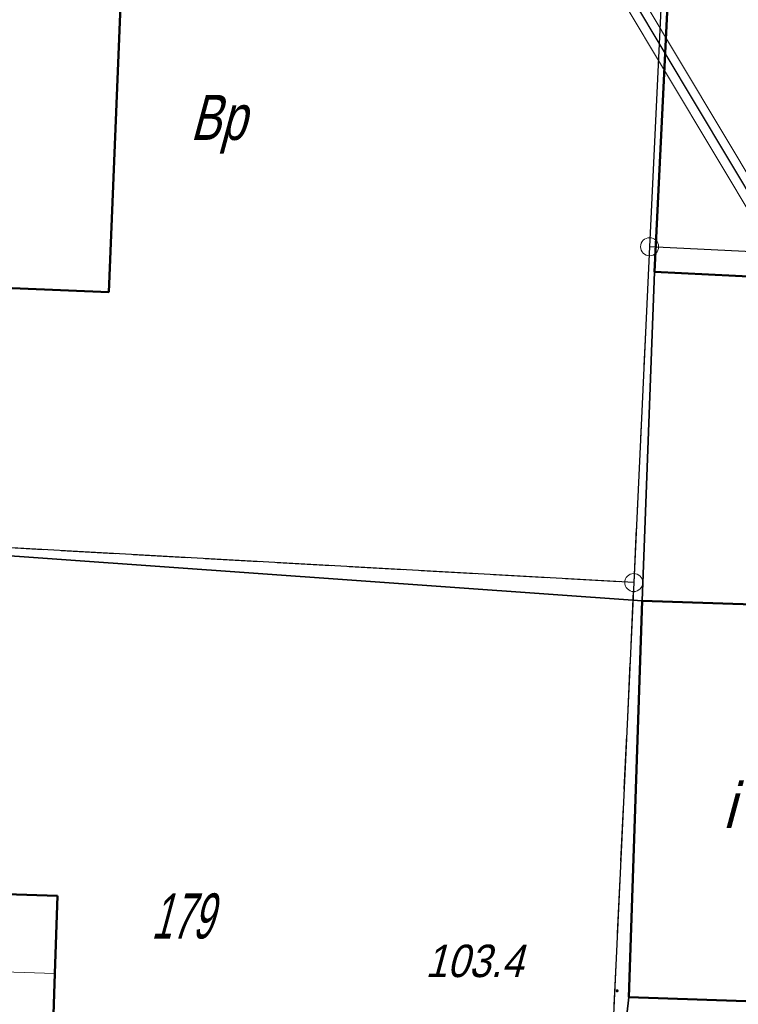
# Model space of a CAD drawing. Extents: x 6530721 to 6531385, y 5978377 to 5979143.
# Tile 124 of 146: x 6530931 to 6530951, y 5978965 to 5978992. Entities that reach past the tile are written whole.
import ezdxf
from ezdxf.enums import TextEntityAlignment as Align

# ---------------------------------------------------------------- set-up
doc = ezdxf.new("R2010")
doc.units = 0
doc.linetypes.add('AB_rokocin 2014-08-13 AC2004$0$l217_500', pattern=[2, 1.5, -0.5])
doc.linetypes.add('AB_rokocin 2014-08-13 AC2004$0$l219_500', pattern=[0])
for name, color, linetype, lineweight in [('AB-wymiarowa', 7, 'Continuous', 30), ('AB_rokocin 2014-08-13 AC2004$0$!arkusz4', 7, 'Continuous', 18), ('AB_rokocin 2014-08-13 AC2004$0$202-Punkt graniczny stabilizowany trwale', 7, 'Continuous', 18), ('AB_rokocin 2014-08-13 AC2004$0$209-Opis konturu klasyfikacyjnego', 7, 'Continuous', 18), ('AB_rokocin 2014-08-13 AC2004$0$211-Nr działki', 7, 'Continuous', 18), ('AB_rokocin 2014-08-13 AC2004$0$217-Granica konturu klasyfikcyjnego', 7, 'Continuous', 18), ('AB_rokocin 2014-08-13 AC2004$0$219-Linia granicy', 7, 'Continuous', 18), ('AB_rokocin 2014-08-13 AC2004$0$312-Budynek', 7, 'Continuous', 18), ('AB_rokocin 2014-08-13 AC2004$0$312-Numer ewidencyjny budynku-Atr124', 7, 'Continuous', 18), ('AB_rokocin 2014-08-13 AC2004$0$320-część budynku wyodrębniona ze względu na liczbę kondygnacji naziemnych (powierzchnia)', 7, 'Continuous', 18), ('AB_rokocin 2014-08-13 AC2004$0$ogrodzenie trwałe (linia)', 7, 'Continuous', 18), ('AB_rokocin 2014-08-13 AC2004$0$punkt wysokościowy naturalny', 7, 'Continuous', 18), ('AB_rokocin 2014-08-13 AC2004$0$punkt wysokościowy naturalny-Atr2', 7, 'Continuous', 18)]:
    doc.layers.add(name, color=color, linetype=linetype, lineweight=lineweight)
doc.styles.add('AB_rokocin 2014-08-13 AC2004$0$Standard', font='txt')
doc.linetypes.add('AB_rokocin 2014-08-13 AC2004$0$902-500', pattern='A,3.75,0,[1,ksztalty.shx,S=0.5,R=0,X=0,Y=0],3.75', length=7.5)

# ---------------------------------------------------------------- blocks, each defined once
blk = doc.blocks.new('AB_rokocin 2014-08-13 AC2004$0$PW01')
at = {"linetype": 'Continuous', "lineweight": 13}
h = blk.add_hatch(color=0, dxfattribs=at)
edge = h.paths.add_edge_path()
edge.add_arc((0, 0), 0.045, 0, 360)
blk = doc.blocks.new('AB_rokocin 2014-08-13 AC2004$0$202')
at = {"color": 0, "linetype": 'Continuous', "lineweight": 0}
blk.add_circle((0, 0), 0.25, dxfattribs=at)
blk = doc.blocks.new('AB_rokocin 2014-08-13 AC2004')
at = {"layer": 'AB_rokocin 2014-08-13 AC2004$0$!arkusz4', "color": 7, "linetype": 'Continuous', "lineweight": 0}
blk.add_lwpolyline([(6531015.946, 5978502.881), (6530759.65, 5978931.7), (6530925.765, 5979030.983), (6531182.061, 5978602.165)], close=True, dxfattribs=at)
blk.add_lwpolyline([(6530759.65, 5978931.7), (6530925.765, 5979030.983), (6531182.061, 5978602.165), (6531016.032, 5978503.224), (6530759.65, 5978931.7)], dxfattribs=at)
blk.add_lwpolyline([(6530759.65, 5978931.7), (6530925.765, 5979030.983), (6531182.061, 5978602.165), (6531016.032, 5978503.224), (6530759.65, 5978931.7)], dxfattribs=at)
at = {"layer": 'AB_rokocin 2014-08-13 AC2004$0$!arkusz4', "color": 7, "linetype": 'Continuous', "lineweight": 30}
blk.add_lwpolyline([(6531016.032, 5978503.224), (6530759.993, 5978931.613), (6530925.679, 5979030.64), (6531181.745, 5978602.254)], close=True, dxfattribs=at)
at = {"layer": 'AB_rokocin 2014-08-13 AC2004$0$!arkusz4', "color": 7, "linetype": 'Continuous', "lineweight": 18}
blk.add_lwpolyline([(6531016.118, 5978503.567), (6530760.336, 5978931.527), (6530925.593, 5979030.297), (6531181.375, 5978602.338)], close=True, dxfattribs=at)
at = {"layer": 'AB_rokocin 2014-08-13 AC2004$0$217-Granica konturu klasyfikcyjnego', "color": 3, "linetype": 'AB_rokocin 2014-08-13 AC2004$0$l217_500', "lineweight": 18, "flags": 128}
for points in [[(6530948.62, 5978986.19), (6530949.37, 5979001.91)], [(6530948.62, 5978986.19), (6530949.37, 5979001.91)], [(6530948.18, 5978976.88), (6530948.62, 5978986.19)], [(6530948.18, 5978976.88), (6530948.62, 5978986.19)], [(6530948.62, 5978986.19), (6530978.78, 5978984.72)], [(6530948.62, 5978986.19), (6530978.78, 5978984.72)], [(6530916.33, 5978978.65), (6530948.18, 5978976.88)], [(6530916.33, 5978978.65), (6530948.18, 5978976.88)], [(6530947.44, 5978961.16), (6530948.18, 5978976.88)], [(6530947.44, 5978961.16), (6530948.18, 5978976.88)]]:
    blk.add_lwpolyline(points, dxfattribs=at)
at = {"layer": 'AB_rokocin 2014-08-13 AC2004$0$219-Linia granicy', "color": 92, "linetype": 'AB_rokocin 2014-08-13 AC2004$0$l219_500', "lineweight": 30, "flags": 128}
for points in [[(6530949.37, 5979001.91), (6530948.62, 5978986.19)], [(6530949.37, 5979001.91), (6530948.62, 5978986.19)], [(6530948.62, 5978986.19), (6530948.18, 5978976.88)], [(6530948.62, 5978986.19), (6530948.18, 5978976.88)], [(6530978.78, 5978984.72), (6530948.62, 5978986.19)], [(6530978.78, 5978984.72), (6530948.62, 5978986.19)], [(6530948.18, 5978976.88), (6530916.33, 5978978.65)], [(6530948.18, 5978976.88), (6530916.33, 5978978.65)], [(6530948.18, 5978976.88), (6530947.44, 5978961.16)], [(6530948.18, 5978976.88), (6530947.44, 5978961.16)]]:
    blk.add_lwpolyline(points, dxfattribs=at)
at = {"layer": 'AB_rokocin 2014-08-13 AC2004$0$312-Budynek', "color": 250, "linetype": 'Continuous', "lineweight": 50, "flags": 128}
for points in [[(6530933.96, 5978993.11), (6530933.62, 5978984.93)], [(6530948.76, 5978985.49), (6530949.13, 5978993.08)], [(6530954.75, 5978985.2), (6530948.76, 5978985.49)], [(6530933.62, 5978984.93), (6530925.12, 5978985.28)], [(6530948.04, 5978965.38), (6530948.41, 5978976.37)], [(6530948.41, 5978976.37), (6530954.57, 5978976.17)], [(6530923.66, 5978968.47), (6530932.2, 5978968.19)], [(6530932.2, 5978968.19), (6530932.13, 5978966.04)], [(6530932.13, 5978966.04), (6530931.87, 5978958.12)], [(6530953.18, 5978965.21), (6530948.04, 5978965.38)]]:
    blk.add_lwpolyline(points, dxfattribs=at)
at = {"layer": 'AB_rokocin 2014-08-13 AC2004$0$320-część budynku wyodrębniona ze względu na liczbę kondygnacji naziemnych (powierzchnia)', "color": 7, "linetype": 'Continuous', "lineweight": 18, "flags": 128}
blk.add_lwpolyline([(6530923.59, 5978966.32), (6530932.13, 5978966.04), (6530932.2, 5978968.19), (6530923.66, 5978968.47)], close=True, dxfattribs=at)
at = {"layer": 'AB_rokocin 2014-08-13 AC2004$0$ogrodzenie trwałe (linia)', "color": 252, "linetype": 'AB_rokocin 2014-08-13 AC2004$0$902-500', "lineweight": 35, "flags": 128}
for points in [[(6530949.54, 5979002.07), (6530949.13, 5978993.08), (6530948.76, 5978985.49), (6530948.41, 5978976.37)], [(6530916.88, 5978994.88), (6530916.52, 5978984.11), (6530916.33, 5978978.65), (6530948.41, 5978976.37)], [(6530978.21, 5978984.47), (6530977.82, 5978977.63), (6530977.77, 5978976.48), (6530977.59, 5978973.14), (6530977.39, 5978969.21), (6530977.34, 5978968.13), (6530976.89, 5978959.5), (6530960.58, 5978960.47), (6530947.5, 5978960.58), (6530948.04, 5978965.38)]]:
    blk.add_lwpolyline(points, dxfattribs=at)
at = {"layer": 'AB_rokocin 2014-08-13 AC2004$0$202-Punkt graniczny stabilizowany trwale', "color": 7, "linetype": 'Continuous', "lineweight": 18, "rotation": 171.887}
for p in [(6530948.62, 5978986.19), (6530948.18, 5978976.88)]:
    blk.add_blockref('AB_rokocin 2014-08-13 AC2004$0$202', p, dxfattribs=at)
at = {"layer": 'AB_rokocin 2014-08-13 AC2004$0$punkt wysokościowy naturalny', "color": 7, "linetype": 'Continuous', "lineweight": 13}
blk.add_blockref('AB_rokocin 2014-08-13 AC2004$0$PW01', (6530947.72, 5978965.56), dxfattribs=at)
at = {"layer": 'AB_rokocin 2014-08-13 AC2004$0$209-Opis konturu klasyfikacyjnego', "color": 3, "linetype": 'Continuous', "lineweight": 20, "style": 'AB_rokocin 2014-08-13 AC2004$0$Standard', "oblique": 15, "width": 0.75}
blk.add_text('Bp', height=1.25, dxfattribs=at).set_placement((6530935.88, 5978989.15))
at = {"layer": 'AB_rokocin 2014-08-13 AC2004$0$211-Nr działki', "color": 92, "linetype": 'Continuous', "lineweight": 30, "style": 'AB_rokocin 2014-08-13 AC2004$0$Standard', "oblique": 15, "width": 0.609}
blk.add_text('179', height=1.25, dxfattribs=at).set_placement((6530934.8, 5978967.01))
at = {"layer": 'AB_rokocin 2014-08-13 AC2004$0$312-Numer ewidencyjny budynku-Atr124', "color": 7, "linetype": 'ByBlock', "lineweight": 20, "style": 'AB_rokocin 2014-08-13 AC2004$0$Standard', "oblique": 15, "width": 0.896}
blk.add_text('i', height=1.25, dxfattribs=at).set_placement((6530950.82, 5978970.7), align=Align.MIDDLE_CENTER)
at = {"layer": 'AB_rokocin 2014-08-13 AC2004$0$punkt wysokościowy naturalny-Atr2', "color": 252, "linetype": 'ByBlock', "lineweight": 20, "style": 'AB_rokocin 2014-08-13 AC2004$0$Standard', "oblique": 15, "width": 0.9}
blk.add_text('103.4', height=0.9, dxfattribs=at).set_placement((6530942.4, 5978965.94))

msp = doc.modelspace()

# ---------------------------------------------------------------- block references
at = {"layer": 'AB-wymiarowa'}
msp.add_blockref('AB_rokocin 2014-08-13 AC2004', (0, 0), dxfattribs=at)

doc.saveas('drawing.dxf')
